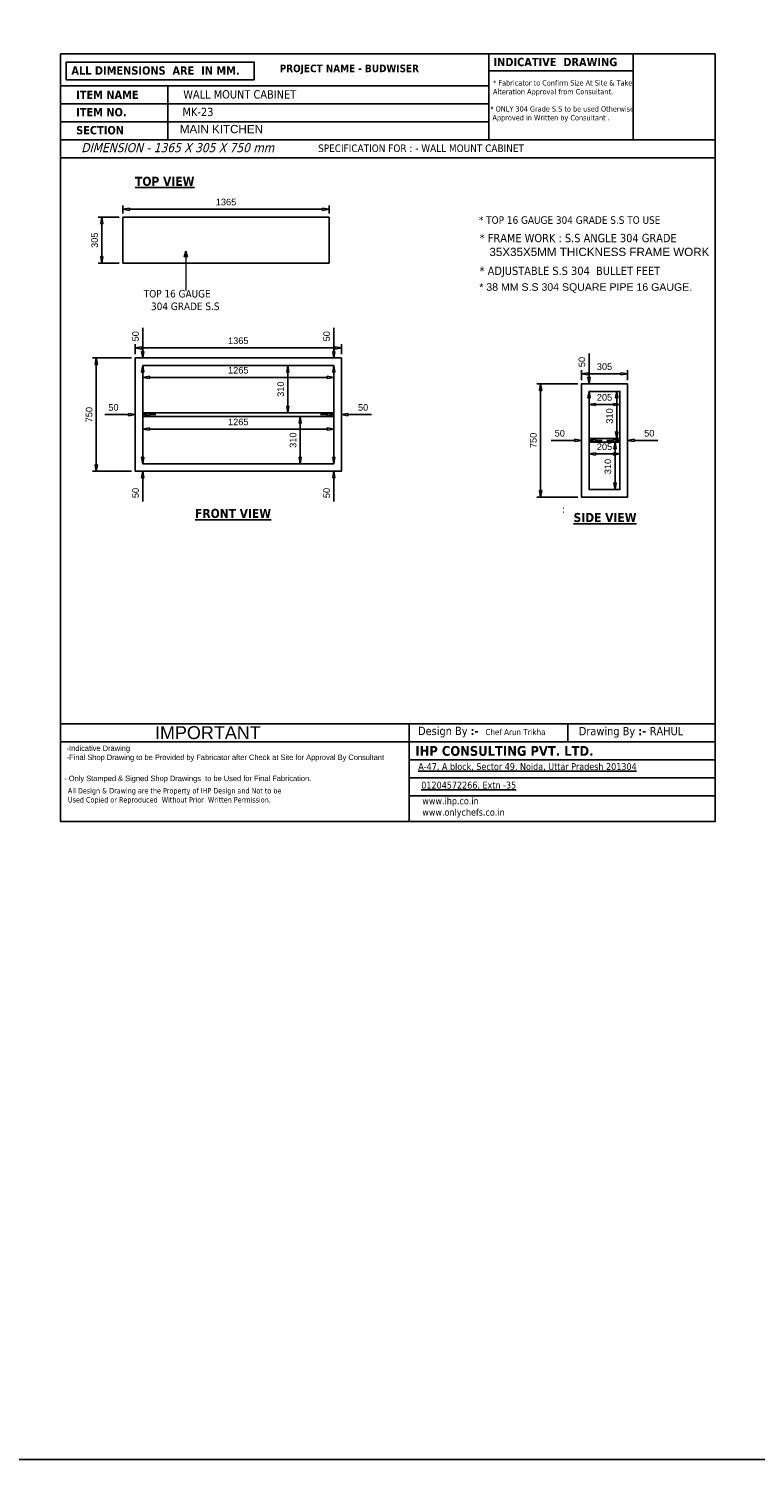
# Model space of a CAD drawing. Header units: millimetres. Extents: x 19005 to 129500, y -3989 to 12792.
# Tile 3 of 20: x 31269 to 36080, y -3989 to 5483. Entities that reach past the tile are written whole.
import ezdxf

# ---------------------------------------------------------------- set-up
doc = ezdxf.new("R2010")
doc.units = ezdxf.units.MM
doc.styles.add('ro', font='romans.shx')
doc.styles.get("Standard").update_dxf_attribs({"font": 'arial.ttf'})
doc.styles.add('style1', font='txt.shx')
doc.dimstyles.new('DMI (AB)', dxfattribs={"dimtxt": 60, "dimasz": 40, "dimexe": 12, "dimexo": 25, "dimgap": 1, "dimtad": 0, "dimdec": 0, "dimtxsty": 'ro', "dimblk": 'OPEN30', "dimcen": 1, "dimadec": 0, "dimazin": 0, "dimtfac": 1, "dimtdec": 0, "dimtmove": 0, "dimatfit": 3, "dimldrblk": 'OPEN30', "dimfxl": 1, "dimlwd": 15, "dimlwe": 15, "dimarcsym": 0})
doc.dimstyles.new('LBF 50', dxfattribs={"dimscale": 25, "dimtxt": 1.75, "dimasz": 1.75, "dimexe": 1, "dimexo": 1, "dimgap": 1, "dimtad": 1, "dimdec": 0, "dimrnd": 5, "dimzin": 12, "dimdsep": 46, "dimtxsty": 'Standard', "dimblk": 'CLOSEDBLANK', "dimcen": 0, "dimclrd": 256, "dimclre": 256, "dimclrt": 256, "dimadec": 0, "dimazin": 3, "dimtfac": 1, "dimtdec": 0, "dimtofl": 0, "dimtmove": 0, "dimatfit": 3, "dimldrblk": 'CLOSEDBLANK', "dimfxl": 0.18, "dimtolj": 1, "dimtzin": 0, "dimlwd": -1, "dimlwe": -1, "dimarcsym": 0})

# ---------------------------------------------------------------- blocks, each defined once
blk = doc.blocks.new('_ClosedBlank')
at = {"color": 0, "linetype": 'ByBlock', "lineweight": -2}
for p, q in [((-1, 0.17), (0, 0)), ((-1, 0.17), (-1, -0.17)), ((0, 0), (-1, -0.17))]:
    blk.add_line(p, q, dxfattribs=at)
blk = doc.blocks.new('*D420')
at = {"transparency": 16777216}
for p, q in [((31868.4, 4234.4), (31728.9, 4234.4)), ((31753.9, 3973.1), (31753.9, 4190.7)), ((31868.4, 3929.3), (31728.9, 3929.3))]:
    blk.add_line(p, q, dxfattribs=at)
at = {"layer": 'Defpoints', "color": 0, "transparency": 16777216}
for p in [(31753.9, 4234.4), (31893.4, 4234.4), (31893.4, 3929.3)]:
    blk.add_point(p, dxfattribs=at)
at = {"transparency": 16777216, "xscale": 43.75, "yscale": 43.75, "zscale": 43.75}
for p, rotation in [((31753.9, 4234.4), 90), ((31753.9, 3929.3), 270)]:
    blk.add_blockref('_ClosedBlank', p, dxfattribs=dict(at, rotation=rotation))
at = {"transparency": 16777216, "insert": (31706.5, 4081.9), "char_height": 43.75, "attachment_point": 5, "rotation": 90}
blk.add_mtext('\\A1;305', dxfattribs=at)
blk = doc.blocks.new('*D462')
at = {"transparency": 16777216}
for p, q in [((35106.4, 3081.4), (35187.3, 3081.4)), ((35162.3, 2812.7), (35162.3, 3037.7)), ((35105.7, 2768.9), (35187.3, 2768.9))]:
    blk.add_line(p, q, dxfattribs=at)
at = {"layer": 'Defpoints', "color": 0, "transparency": 16777216}
for p in [(35081.4, 3081.4), (35162.3, 3081.4), (35080.7, 2768.9)]:
    blk.add_point(p, dxfattribs=at)
at = {"transparency": 16777216, "xscale": 43.75, "yscale": 43.75, "zscale": 43.75}
for p, rotation in [((35162.3, 3081.4), 90), ((35162.3, 2768.9), 270)]:
    blk.add_blockref('_ClosedBlank', p, dxfattribs=dict(at, rotation=rotation))
at = {"transparency": 16777216, "insert": (35114.9, 2918.2), "char_height": 43.75, "attachment_point": 5, "rotation": 90}
blk.add_mtext('\\A1;310', dxfattribs=at)
blk = doc.blocks.new('*D463')
at = {"transparency": 16777216}
for p, q in [((35106.4, 2743.9), (35176.2, 2743.9)), ((35151.2, 2700.2), (35151.2, 2475.2)), ((35106.4, 2431.4), (35176.2, 2431.4))]:
    blk.add_line(p, q, dxfattribs=at)
at = {"layer": 'Defpoints', "color": 0, "transparency": 16777216}
for p in [(35081.4, 2743.9), (35081.4, 2431.4), (35151.2, 2431.4)]:
    blk.add_point(p, dxfattribs=at)
at = {"transparency": 16777216, "xscale": 43.75, "yscale": 43.75, "zscale": 43.75}
for p, rotation in [((35151.2, 2743.9), 90), ((35151.2, 2431.4), 270)]:
    blk.add_blockref('_ClosedBlank', p, dxfattribs=dict(at, rotation=rotation))
at = {"transparency": 16777216, "insert": (35103.9, 2583.7), "char_height": 43.75, "attachment_point": 5, "rotation": 90}
blk.add_mtext('\\A1;310', dxfattribs=at)
blk = doc.blocks.new('*D464')
at = {"transparency": 16777216}
for p, q in [((34978.9, 2718.9), (34978.9, 2642)), ((35022.7, 2667), (35140.2, 2667)), ((35183.9, 2718.9), (35183.9, 2642))]:
    blk.add_line(p, q, dxfattribs=at)
at = {"layer": 'Defpoints', "color": 0, "transparency": 16777216}
for p in [(34978.9, 2743.9), (35183.9, 2743.9), (35183.9, 2667)]:
    blk.add_point(p, dxfattribs=at)
at = {"transparency": 16777216, "xscale": 43.75, "yscale": 43.75, "zscale": 43.75, "rotation": 180}
blk.add_blockref('_ClosedBlank', (34978.9, 2667), dxfattribs=at)
at = {"transparency": 16777216, "xscale": 43.75, "yscale": 43.75, "zscale": 43.75}
blk.add_blockref('_ClosedBlank', (35183.9, 2667), dxfattribs=at)
at = {"transparency": 16777216, "insert": (35081.4, 2714.3), "char_height": 43.75, "attachment_point": 5}
blk.add_mtext('\\A1;205', dxfattribs=at)
blk = doc.blocks.new('*D465')
at = {"transparency": 16777216}
for p, q in [((34978.9, 3056.4), (34978.9, 2969)), ((35183.9, 3056.4), (35183.9, 2969)), ((35022.7, 2994), (35140.2, 2994))]:
    blk.add_line(p, q, dxfattribs=at)
at = {"layer": 'Defpoints', "color": 0, "transparency": 16777216}
for p in [(34978.9, 3081.4), (35183.9, 3081.4), (35183.9, 2994)]:
    blk.add_point(p, dxfattribs=at)
at = {"transparency": 16777216, "xscale": 43.75, "yscale": 43.75, "zscale": 43.75, "rotation": 180}
blk.add_blockref('_ClosedBlank', (34978.9, 2994), dxfattribs=at)
at = {"transparency": 16777216, "xscale": 43.75, "yscale": 43.75, "zscale": 43.75}
blk.add_blockref('_ClosedBlank', (35183.9, 2994), dxfattribs=at)
at = {"transparency": 16777216, "insert": (35081.4, 3041.3), "char_height": 43.75, "attachment_point": 5}
blk.add_mtext('\\A1;205', dxfattribs=at)
blk = doc.blocks.new('*D466')
at = {"transparency": 16777216}
for p, q in [((32024.7, 3227.1), (32024.7, 3148.6)), ((33289.7, 3227.1), (33289.7, 3148.6)), ((32068.4, 3173.6), (33245.9, 3173.6))]:
    blk.add_line(p, q, dxfattribs=at)
at = {"layer": 'Defpoints', "color": 0, "transparency": 16777216}
for p in [(32024.7, 3252.1), (33289.7, 3252.1), (33289.7, 3173.6)]:
    blk.add_point(p, dxfattribs=at)
at = {"transparency": 16777216, "xscale": 43.75, "yscale": 43.75, "zscale": 43.75, "rotation": 180}
blk.add_blockref('_ClosedBlank', (32024.7, 3173.6), dxfattribs=at)
at = {"transparency": 16777216, "xscale": 43.75, "yscale": 43.75, "zscale": 43.75}
blk.add_blockref('_ClosedBlank', (33289.7, 3173.6), dxfattribs=at)
at = {"transparency": 16777216, "insert": (32657.2, 3220.9), "char_height": 43.75, "attachment_point": 5}
blk.add_mtext('\\A1;1265', dxfattribs=at)
blk = doc.blocks.new('*D467')
at = {"transparency": 16777216}
blk.add_line((32985.2, 3208.3), (32985.2, 2983.3), dxfattribs=at)
at = {"layer": 'Defpoints', "color": 0, "transparency": 16777216}
for p in [(32985.2, 3252.1), (32985.2, 2939.6), (32985.2, 2939.6)]:
    blk.add_point(p, dxfattribs=at)
at = {"transparency": 16777216, "xscale": 43.75, "yscale": 43.75, "zscale": 43.75}
for p, rotation in [((32985.2, 3252.1), 90), ((32985.2, 2939.6), 270)]:
    blk.add_blockref('_ClosedBlank', p, dxfattribs=dict(at, rotation=rotation))
at = {"transparency": 16777216, "insert": (32937.8, 3095.8), "char_height": 43.75, "attachment_point": 5, "rotation": 90}
blk.add_mtext('\\A1;310', dxfattribs=at)
blk = doc.blocks.new('*D468')
at = {"transparency": 16777216}
for p, q in [((32024.7, 2889.6), (32024.7, 2806.4)), ((33289.7, 2889.6), (33289.7, 2806.4)), ((32068.4, 2831.4), (33245.9, 2831.4))]:
    blk.add_line(p, q, dxfattribs=at)
at = {"layer": 'Defpoints', "color": 0, "transparency": 16777216}
for p in [(32024.7, 2914.6), (33289.7, 2914.6), (33289.7, 2831.4)]:
    blk.add_point(p, dxfattribs=at)
at = {"transparency": 16777216, "xscale": 43.75, "yscale": 43.75, "zscale": 43.75, "rotation": 180}
blk.add_blockref('_ClosedBlank', (32024.7, 2831.4), dxfattribs=at)
at = {"transparency": 16777216, "xscale": 43.75, "yscale": 43.75, "zscale": 43.75}
blk.add_blockref('_ClosedBlank', (33289.7, 2831.4), dxfattribs=at)
at = {"transparency": 16777216, "insert": (32657.2, 2878.8), "char_height": 43.75, "attachment_point": 5}
blk.add_mtext('\\A1;1265', dxfattribs=at)
blk = doc.blocks.new('*D469')
at = {"transparency": 16777216}
blk.add_line((33067.1, 2870.8), (33067.1, 2645.8), dxfattribs=at)
at = {"layer": 'Defpoints', "color": 0, "transparency": 16777216}
for p in [(33067.1, 2914.6), (33067.1, 2602.1), (33067.1, 2602.1)]:
    blk.add_point(p, dxfattribs=at)
at = {"transparency": 16777216, "xscale": 43.75, "yscale": 43.75, "zscale": 43.75}
for p, rotation in [((33067.1, 2914.6), 90), ((33067.1, 2602.1), 270)]:
    blk.add_blockref('_ClosedBlank', p, dxfattribs=dict(at, rotation=rotation))
at = {"transparency": 16777216, "insert": (33019.7, 2758.3), "char_height": 43.75, "attachment_point": 5, "rotation": 90}
blk.add_mtext('\\A1;310', dxfattribs=at)
blk = doc.blocks.new('*D470')
at = {"transparency": 16777216}
for p, q in [((33245.9, 2927.1), (33202.2, 2927.1)), ((33383.4, 2927.1), (33539.7, 2927.1))]:
    blk.add_line(p, q, dxfattribs=at)
at = {"layer": 'Defpoints', "color": 0, "transparency": 16777216}
for p in [(33289.7, 2927.1), (33339.7, 2927.1), (33339.7, 2927.1)]:
    blk.add_point(p, dxfattribs=at)
at = {"transparency": 16777216, "xscale": 43.75, "yscale": 43.75, "zscale": 43.75}
blk.add_blockref('_ClosedBlank', (33289.7, 2927.1), dxfattribs=at)
at = {"transparency": 16777216, "xscale": 43.75, "yscale": 43.75, "zscale": 43.75, "rotation": 180}
blk.add_blockref('_ClosedBlank', (33339.7, 2927.1), dxfattribs=at)
at = {"transparency": 16777216, "insert": (33483.4, 2974.4), "char_height": 43.75, "attachment_point": 5}
blk.add_mtext('\\A1;50', dxfattribs=at)
blk = doc.blocks.new('*D471')
at = {"transparency": 16777216}
for p, q in [((33289.7, 2645.8), (33289.7, 2689.6)), ((33289.7, 2508.3), (33289.7, 2352))]:
    blk.add_line(p, q, dxfattribs=at)
at = {"layer": 'Defpoints', "color": 0, "transparency": 16777216}
for p in [(33289.7, 2602.1), (33289.7, 2552.1), (33289.7, 2552.1)]:
    blk.add_point(p, dxfattribs=at)
at = {"transparency": 16777216, "xscale": 43.75, "yscale": 43.75, "zscale": 43.75}
for p, rotation in [((33289.7, 2602.1), 270), ((33289.7, 2552.1), 90)]:
    blk.add_blockref('_ClosedBlank', p, dxfattribs=dict(at, rotation=rotation))
at = {"transparency": 16777216, "insert": (33242.3, 2408.3), "char_height": 43.75, "attachment_point": 5, "rotation": 90}
blk.add_mtext('\\A1;50', dxfattribs=at)
blk = doc.blocks.new('*D472')
at = {"transparency": 16777216}
for p, q in [((32024.7, 2645.8), (32024.7, 2689.6)), ((32024.7, 2508.3), (32024.7, 2352))]:
    blk.add_line(p, q, dxfattribs=at)
at = {"layer": 'Defpoints', "color": 0, "transparency": 16777216}
for p in [(32024.7, 2602.1), (32024.7, 2552.1), (32024.7, 2552.1)]:
    blk.add_point(p, dxfattribs=at)
at = {"transparency": 16777216, "xscale": 43.75, "yscale": 43.75, "zscale": 43.75}
for p, rotation in [((32024.7, 2602.1), 270), ((32024.7, 2552.1), 90)]:
    blk.add_blockref('_ClosedBlank', p, dxfattribs=dict(at, rotation=rotation))
at = {"transparency": 16777216, "insert": (31977.3, 2408.3), "char_height": 43.75, "attachment_point": 5, "rotation": 90}
blk.add_mtext('\\A1;50', dxfattribs=at)
blk = doc.blocks.new('*D473')
at = {"transparency": 16777216}
for p, q in [((31930.9, 2927.1), (31774.6, 2927.1)), ((32068.4, 2927.1), (32112.2, 2927.1))]:
    blk.add_line(p, q, dxfattribs=at)
at = {"layer": 'Defpoints', "color": 0, "transparency": 16777216}
for p in [(31974.7, 2927.1), (31974.7, 2927.1), (32024.7, 2927.1)]:
    blk.add_point(p, dxfattribs=at)
at = {"transparency": 16777216, "xscale": 43.75, "yscale": 43.75, "zscale": 43.75}
blk.add_blockref('_ClosedBlank', (31974.7, 2927.1), dxfattribs=at)
at = {"transparency": 16777216, "xscale": 43.75, "yscale": 43.75, "zscale": 43.75, "rotation": 180}
blk.add_blockref('_ClosedBlank', (32024.7, 2927.1), dxfattribs=at)
at = {"transparency": 16777216, "insert": (31830.9, 2974.4), "char_height": 43.75, "attachment_point": 5}
blk.add_mtext('\\A1;50', dxfattribs=at)
blk = doc.blocks.new('*D474')
at = {"transparency": 16777216}
for p, q in [((32024.7, 3345.8), (32024.7, 3502.1)), ((32024.7, 3208.3), (32024.7, 3164.6))]:
    blk.add_line(p, q, dxfattribs=at)
at = {"layer": 'Defpoints', "color": 0, "transparency": 16777216}
for p in [(32024.7, 3302.1), (32024.7, 3302.1), (32024.7, 3252.1)]:
    blk.add_point(p, dxfattribs=at)
at = {"transparency": 16777216, "xscale": 43.75, "yscale": 43.75, "zscale": 43.75}
for p, rotation in [((32024.7, 3302.1), 270), ((32024.7, 3252.1), 90)]:
    blk.add_blockref('_ClosedBlank', p, dxfattribs=dict(at, rotation=rotation))
at = {"transparency": 16777216, "insert": (31977.3, 3445.8), "char_height": 43.75, "attachment_point": 5, "rotation": 90}
blk.add_mtext('\\A1;50', dxfattribs=at)
blk = doc.blocks.new('*D475')
at = {"transparency": 16777216}
for p, q in [((33289.7, 3345.8), (33289.7, 3502.1)), ((33289.7, 3208.3), (33289.7, 3164.6))]:
    blk.add_line(p, q, dxfattribs=at)
at = {"layer": 'Defpoints', "color": 0, "transparency": 16777216}
for p in [(33289.7, 3302.1), (33289.7, 3302.1), (33289.7, 3252.1)]:
    blk.add_point(p, dxfattribs=at)
at = {"transparency": 16777216, "xscale": 43.75, "yscale": 43.75, "zscale": 43.75}
for p, rotation in [((33289.7, 3302.1), 270), ((33289.7, 3252.1), 90)]:
    blk.add_blockref('_ClosedBlank', p, dxfattribs=dict(at, rotation=rotation))
at = {"transparency": 16777216, "insert": (33242.3, 3445.8), "char_height": 43.75, "attachment_point": 5, "rotation": 90}
blk.add_mtext('\\A1;50', dxfattribs=at)
blk = doc.blocks.new('*D476')
at = {"transparency": 16777216}
for p, q in [((34978.9, 3175.2), (34978.9, 3331.5)), ((34978.9, 3037.7), (34978.9, 2993.9))]:
    blk.add_line(p, q, dxfattribs=at)
at = {"layer": 'Defpoints', "color": 0, "transparency": 16777216}
for p in [(34978.9, 3131.4), (34978.9, 3131.4), (34978.9, 3081.4)]:
    blk.add_point(p, dxfattribs=at)
at = {"transparency": 16777216, "xscale": 43.75, "yscale": 43.75, "zscale": 43.75}
for p, rotation in [((34978.9, 3131.4), 270), ((34978.9, 3081.4), 90)]:
    blk.add_blockref('_ClosedBlank', p, dxfattribs=dict(at, rotation=rotation))
at = {"transparency": 16777216, "insert": (34931.6, 3275.2), "char_height": 43.75, "attachment_point": 5, "rotation": 90}
blk.add_mtext('\\A1;50', dxfattribs=at)
blk = doc.blocks.new('*D478')
at = {"transparency": 16777216}
for p, q in [((35140.2, 2756.4), (35096.4, 2756.4)), ((35277.7, 2756.4), (35434, 2756.4))]:
    blk.add_line(p, q, dxfattribs=at)
at = {"layer": 'Defpoints', "color": 0, "transparency": 16777216}
for p in [(35183.9, 2756.4), (35233.9, 2756.4), (35233.9, 2756.4)]:
    blk.add_point(p, dxfattribs=at)
at = {"transparency": 16777216, "xscale": 43.75, "yscale": 43.75, "zscale": 43.75}
blk.add_blockref('_ClosedBlank', (35183.9, 2756.4), dxfattribs=at)
at = {"transparency": 16777216, "xscale": 43.75, "yscale": 43.75, "zscale": 43.75, "rotation": 180}
blk.add_blockref('_ClosedBlank', (35233.9, 2756.4), dxfattribs=at)
at = {"transparency": 16777216, "insert": (35377.7, 2803.8), "char_height": 43.75, "attachment_point": 5}
blk.add_mtext('\\A1;50', dxfattribs=at)
blk = doc.blocks.new('*D479')
at = {"transparency": 16777216}
for p, q in [((34885.2, 2756.4), (34728.9, 2756.4)), ((35022.7, 2756.4), (35066.4, 2756.4))]:
    blk.add_line(p, q, dxfattribs=at)
at = {"layer": 'Defpoints', "color": 0, "transparency": 16777216}
for p in [(34928.9, 2756.4), (34928.9, 2756.4), (34978.9, 2756.4)]:
    blk.add_point(p, dxfattribs=at)
at = {"transparency": 16777216, "xscale": 43.75, "yscale": 43.75, "zscale": 43.75}
blk.add_blockref('_ClosedBlank', (34928.9, 2756.4), dxfattribs=at)
at = {"transparency": 16777216, "xscale": 43.75, "yscale": 43.75, "zscale": 43.75, "rotation": 180}
blk.add_blockref('_ClosedBlank', (34978.9, 2756.4), dxfattribs=at)
at = {"transparency": 16777216, "insert": (34785.2, 2803.8), "char_height": 43.75, "attachment_point": 5}
blk.add_mtext('\\A1;50', dxfattribs=at)
blk = doc.blocks.new('_Open30')
at = {"color": 0, "linetype": 'ByBlock', "lineweight": -2}
for p, q in [((-1, 0.27), (0, 0)), ((0, 0), (-1, -0.27)), ((0, 0), (-1, 0))]:
    blk.add_line(p, q, dxfattribs=at)
blk = doc.blocks.new('*D480')
at = {"transparency": 16777216}
for p, q in [((31893.4, 4259.4), (31893.4, 4311.8)), ((31937.2, 4286.8), (33214.7, 4286.8)), ((33258.4, 4259.3), (33258.4, 4311.8))]:
    blk.add_line(p, q, dxfattribs=at)
at = {"layer": 'Defpoints', "color": 0, "transparency": 16777216}
for p in [(33258.4, 4286.8), (31893.4, 4234.4), (33258.4, 4234.3)]:
    blk.add_point(p, dxfattribs=at)
at = {"transparency": 16777216, "xscale": 43.75, "yscale": 43.75, "zscale": 43.75, "rotation": 180}
blk.add_blockref('_ClosedBlank', (31893.4, 4286.8), dxfattribs=at)
at = {"transparency": 16777216, "xscale": 43.75, "yscale": 43.75, "zscale": 43.75}
blk.add_blockref('_ClosedBlank', (33258.4, 4286.8), dxfattribs=at)
at = {"transparency": 16777216, "insert": (32575.9, 4334.1), "char_height": 43.75, "attachment_point": 5}
blk.add_mtext('\\A1;1365', dxfattribs=at)
blk = doc.blocks.new('*D481')
at = {"transparency": 16777216}
for p, q in [((31949.7, 3302.1), (31691.9, 3302.1)), ((31716.9, 2595.8), (31716.9, 3258.3)), ((31949.7, 2552.1), (31691.9, 2552.1))]:
    blk.add_line(p, q, dxfattribs=at)
at = {"layer": 'Defpoints', "color": 0, "transparency": 16777216}
for p in [(31716.9, 3302.1), (31974.7, 3302.1), (31974.7, 2552.1)]:
    blk.add_point(p, dxfattribs=at)
at = {"transparency": 16777216, "xscale": 43.75, "yscale": 43.75, "zscale": 43.75}
for p, rotation in [((31716.9, 3302.1), 90), ((31716.9, 2552.1), 270)]:
    blk.add_blockref('_ClosedBlank', p, dxfattribs=dict(at, rotation=rotation))
at = {"transparency": 16777216, "insert": (31669.6, 2927.1), "char_height": 43.75, "attachment_point": 5, "rotation": 90}
blk.add_mtext('\\A1;750', dxfattribs=at)
blk = doc.blocks.new('*D482')
at = {"transparency": 16777216}
for p, q in [((34903.9, 3131.4), (34633, 3131.4)), ((34658, 3087.7), (34658, 2425.2)), ((34903.9, 2381.4), (34633, 2381.4))]:
    blk.add_line(p, q, dxfattribs=at)
at = {"layer": 'Defpoints', "color": 0, "transparency": 16777216}
for p in [(34928.9, 3131.4), (34658, 2381.4), (34928.9, 2381.4)]:
    blk.add_point(p, dxfattribs=at)
at = {"transparency": 16777216, "xscale": 43.75, "yscale": 43.75, "zscale": 43.75}
for p, rotation in [((34658, 3131.4), 90), ((34658, 2381.4), 270)]:
    blk.add_blockref('_ClosedBlank', p, dxfattribs=dict(at, rotation=rotation))
at = {"transparency": 16777216, "insert": (34610.6, 2756.4), "char_height": 43.75, "attachment_point": 5, "rotation": 90}
blk.add_mtext('\\A1;750', dxfattribs=at)
blk = doc.blocks.new('*D531')
at = {"transparency": 16777216}
for p, q in [((31974.7, 3327.1), (31974.7, 3393.6)), ((33295.9, 3368.6), (32018.4, 3368.6)), ((33339.7, 3327.1), (33339.7, 3393.6))]:
    blk.add_line(p, q, dxfattribs=at)
at = {"layer": 'Defpoints', "color": 0, "transparency": 16777216}
for p in [(31974.7, 3368.6), (31974.7, 3302.1), (33339.7, 3302.1)]:
    blk.add_point(p, dxfattribs=at)
at = {"transparency": 16777216, "xscale": 43.75, "yscale": 43.75, "zscale": 43.75, "rotation": 180}
blk.add_blockref('_ClosedBlank', (31974.7, 3368.6), dxfattribs=at)
at = {"transparency": 16777216, "xscale": 43.75, "yscale": 43.75, "zscale": 43.75}
blk.add_blockref('_ClosedBlank', (33339.7, 3368.6), dxfattribs=at)
at = {"transparency": 16777216, "insert": (32657.2, 3416), "char_height": 43.75, "attachment_point": 5}
blk.add_mtext('\\A1;1365', dxfattribs=at)
blk = doc.blocks.new('*D532')
at = {"transparency": 16777216}
for p, q in [((34928.9, 3156.4), (34928.9, 3222)), ((35233.9, 3156.4), (35233.9, 3222)), ((35190.2, 3197), (34972.7, 3197))]:
    blk.add_line(p, q, dxfattribs=at)
at = {"layer": 'Defpoints', "color": 0, "transparency": 16777216}
for p in [(34928.9, 3197), (34928.9, 3131.4), (35233.9, 3131.4)]:
    blk.add_point(p, dxfattribs=at)
at = {"transparency": 16777216, "xscale": 43.75, "yscale": 43.75, "zscale": 43.75, "rotation": 180}
blk.add_blockref('_ClosedBlank', (34928.9, 3197), dxfattribs=at)
at = {"transparency": 16777216, "xscale": 43.75, "yscale": 43.75, "zscale": 43.75}
blk.add_blockref('_ClosedBlank', (35233.9, 3197), dxfattribs=at)
at = {"transparency": 16777216, "insert": (35081.4, 3244.4), "char_height": 43.75, "attachment_point": 5}
blk.add_mtext('\\A1;305', dxfattribs=at)

msp = doc.modelspace()

# ---------------------------------------------------------------- linework, layer by layer
at = {"linetype": 'ByBlock'}
for p, q in [((32191.8, 5104.6), (32191.8, 4746.7)), ((31893.4, 3929.3), (31893.4, 4234.3)), ((33258.4, 4234.4), (33258.4, 3929.4)), ((33258.4, 3929.4), (31893.4, 3929.3)), ((35813.5, 879.9), (31480.5, 879.9)), ((33788.5, 879.9), (33788.5, 233)), ((33864.9, 879.9), (35813.5, 879.9)), ((32791.1, 760.6), (31480.5, 760.6))]:
    msp.add_line(p, q, dxfattribs=at)
for p, q in [((31893.4, 4234.4), (33258.4, 4234.4)), ((34978.9, 2431.4), (34978.9, 3081.4)), ((32024.7, 2939.6), (33289.7, 2939.6)), ((32024.7, 2914.6), (33289.7, 2914.6)), ((34978.9, 2768.9), (35183.9, 2768.9)), ((34978.9, 2743.9), (35183.9, 2743.9)), ((34809.2, 2307.2), (34808.4, 2307.2)), ((34809.2, 2282.2), (34808.4, 2282.2))]:
    msp.add_line(p, q)
for points in [[(19005.1, 12791.7), (123982.6, 12791.7), (123982.6, -3988.8), (19005.1, -3988.8)], [(33339.7, 3302.1), (33339.7, 2552.1), (31974.7, 2552.1), (31974.7, 3302.1)], [(33289.7, 3252.1), (33289.7, 2602.1), (32024.7, 2602.1), (32024.7, 3252.1)], [(35233.9, 3131.4), (35233.9, 2381.4), (34928.9, 2381.4), (34928.9, 3131.4)], [(35183.9, 3081.4), (35183.9, 2431.4), (34978.9, 2431.4), (34978.9, 3081.4)]]:
    msp.add_lwpolyline(points, close=True)
for points in [[(31480.5, 5314.7), (35813.5, 5314.7), (35813.5, 233), (31480.5, 233)], [(31480.5, 5314.7), (35813.5, 5314.7), (35813.5, 233), (31480.5, 233)], [(31480.5, 5314.7), (35813.5, 5314.7), (35813.5, 233), (31480.5, 233)], [(31480.5, 5314.7), (35813.5, 5314.7), (35813.5, 233), (31480.5, 233)], [(31480.5, 5314.7), (35813.5, 5314.7), (35813.5, 233), (31480.5, 233)], [(34315.3, 5314.7), (35270.8, 5314.7), (35270.8, 5203.5), (34315.3, 5203.5)], [(35270.8, 5314.7), (34315.3, 5314.7), (34315.3, 4746.7), (35270.8, 4746.7)], [(32762.2, 5144.4), (31519, 5144.4), (31519, 5260.5), (32762.2, 5260.5)], [(31480.5, 5104.6), (34315.3, 5104.6), (34315.3, 4985.3), (31480.5, 4985.3)], [(31480.5, 4985.3), (34315.3, 4985.3), (34315.3, 4866), (31480.5, 4866)], [(31480.5, 4746.7), (35813.6, 4746.7), (35813.6, 4627.4), (31480.5, 4627.4)], [(31480.5, 879.9), (35813.5, 879.9), (35813.5, 760.6), (31480.5, 760.6)], [(33788.5, 879.9), (34839.2, 879.9), (34839.2, 760.6), (33788.5, 760.6)], [(33788.5, 879.9), (35813.5, 879.9), (35813.5, 760.6), (33788.5, 760.6)], [(34839.2, 879.9), (35813.5, 879.9), (35813.5, 760.6), (34839.2, 760.6)], [(33788.5, 760.6), (35813.5, 760.6), (35813.5, 641.3), (33788.5, 641.3)], [(33788.5, 641.3), (35813.5, 641.3), (35813.5, 522), (33788.5, 522)], [(33788.5, 522), (35813.5, 522), (35813.5, 402.7), (33788.5, 402.7)], [(33788.5, 402.7), (35813.5, 402.7), (35813.5, 233), (33788.5, 233)]]:
    msp.add_lwpolyline(points, close=True, dxfattribs=at)

# ---------------------------------------------------------------- texts
at = {"linetype": 'ByBlock', "attachment_point": 1, "style": 'style1'}
for s, insert, char_height, width in [('{\\fTahoma|b1|i0|c0|p34;ALL DIMENSIONS  ARE  IN MM.}', (31552.5, 5232.7), 55, 1687.991), ('{\\fTahoma|b1|i0|c0|p34;PROJECT NAME - BUDWISER}', (32931.4, 5244.2), 50, 1687.991), ('{\\fTahoma|b1|i0|c0|p34;INDICATIVE  DRAWING}', (34346.4, 5289), 55, 1687.991), ('{\\fTahoma|b0|i0|c0|p34;* Fabricator to Confirm Size At Site & Take\\PAlteration Approval from Consultant.}', (34343.3, 5140.8), 35, 1425.088), ('{\\fTahoma|b1|i0|c0|p34;ITEM NAME}', (31584, 5072.5), 55, 1687.991), ('{\\fTahoma|b0|i0|c0|p34;WALL MOUNT CABINET}', (32293, 5074.8), 55, 2351.703), ('{\\fTahoma|b1|i0|c0|p34;ITEM NO. }', (31584, 4957), 55, 1687.991), ('{\\fTahoma|b0|i0|c0|p34;* ONLY 304 Grade S.S to be used Otherwise\\P Approved in Written by Consultant .}', (34325.9, 4968.4), 35, 3236.286), ('{\\fTahoma|b1|i0|c0|p34;SECTION }', (31584, 4837.5), 55, 1687.991), ('{\\fTahoma|b0|i1|c0|p34;DIMENSION - 1365 X 305 X 750 mm}', (31617.8, 4724.6), 60, 1425.938), ('{\\fTahoma|b0|i0|c0|p34;SPECIFICATION FOR : - WALL MOUNT CABINET}', (33185.5, 4715.6), 50, 3378.655), ('{\\fTahoma|b0|i0|c0|p34;* TOP 16 GAUGE 304 GRADE S.S TO USE}', (34249.9, 4240.2), 50, 1528.985), ('{\\fTahoma|b0|i0|c0|p34;* FRAME WORK : S.S ANGLE 304 GRADE\\P\\fArial|b0|i0|c0|p34;   35X35X5MM THICKNESS FRAME WORK}', (34255.7, 4123.6), 55, 1687.991), ('{\\fTahoma|b0|i0|c0|p34;* ADJUSTABLE S.S 304  BULLET FEET }', (34254.9, 3906.8), 55, 1687.991), ('{\\fTahoma|b0|i0|c0|p34;\\H1.25x;                   TOP 16 GAUGE \\P\\pi404.26;304 GRADE S.S \\H0.8x;^I}', (22044.9, 3752.6), 40, 1448.518), ('{\\fTahoma|b0|i0|c0|p34;\\H1.25x;                   TOP 16 GAUGE \\P\\pi404.26;304 GRADE S.S \\H0.8x;^I}', (26920.1, 3752.6), 40, 1448.518), ('{\\fTahoma|b0|i0|c0|p34;\\H1.25x;                   TOP 16 GAUGE \\P\\pi404.26;304 GRADE S.S \\H0.8x;^I}', (31675.4, 3752.6), 40, 1448.518), ('{\\fTahoma|b0|i0|c0|p34;Design By \\fTahoma|b1|i0|c0|p34;:-  \\fTahoma|b0|i0|c0|p34;\\H0.72727x;Chef Arun Trikha\\fTahoma|b1|i0|c0|p34;\\H1.375x; }', (33847.2, 861), 55, 1687.991), ('{\\fTahoma|b0|i0|c0|p34;Drawing By \\fTahoma|b1|i0|c0|p34;:- \\fTahoma|b0|i0|c0|p34;\\C7;RAHUL}', (34911, 859.8), 55, 1687.991), ('{\\fTechnic|b0|i0|c2|p2;-Indicative Drawing\\P-Final Shop Drawing to be Provided by Fabricator after Check at Site for Approval By Consultant}', (31521, 736.8), 36, 1767.083), ('{\\fTahoma|b1|i0|c0|p34;\\C256;IHP CONSULTING PVT. LTD.}', (33828.9, 733.6), 65, 2814.621), ('{\\fTahoma|b0|i0|c0|p34;\\L\\C256;A-47, A block, Sector 49, Noida, Uttar Pradesh 201304}', (33848.6, 620.2), 45, 1687.991), ('{\\fTahoma|b0|i0|c0|p34;\\L\\C256;01204572266, Extn -35}', (33868.6, 497.2), 45, 1687.991), ('{\\fTahoma|b0|i0|c0|p34;\\H1.44x;All Design & Drawing are the Property of IHP Design and Not to be Used Copied or Reproduced  Without Prior  Written Permission\\fTahoma|b1|i0|c0|p34;\\H0.69444x;. }', (31529.5, 455.6), 25, 1481.326), ('{\\fTahoma|b0|i0|c0|p34;\\C256;www.ihp.co.in \\L\\P\\lwww.onlychefs.co.in}', (33875.4, 392.9), 45, 1687.991)]:
    msp.add_mtext(s, dxfattribs=dict(at, insert=insert, char_height=char_height, width=width))
at = {"linetype": 'ByBlock', "attachment_point": 1}
for s, insert, char_height, width in [('{\\fTahoma|b0|i0|c0|p34;MK-23}', (32288.2, 4958.8), 55, 1157.977), ('MAIN KITCHEN', (32270, 4845), 55, 2151.86), ('{\\fTahoma|b1|i0|c0|p34;\\LTOP VIEW}', (31974.3, 4501.7), 60, 1232.478), ('* 38 MM S.S 304 SQUARE PIPE 16 GAUGE.', (34252.6, 3797), 50, 3529.694), ('{\\fTahoma|b1|i0|c0|p34;\\LFRONT VIEW}', (32371.3, 2303.5), 60, 1232.478), ('{\\fTahoma|b1|i0|c0|p34;\\LSIDE VIEW}', (34876.7, 2276.2), 60, 1232.478), ('IMPORTANT', (32105.6, 864.7), 85.17, 1210.305), ('{\\fTechnic|b0|i0|c2|p2;- Only Stamped & Signed Shop Drawings  to be Used for Final Fabrication.}', (31505.1, 537.2), 36, 1988.238)]:
    msp.add_mtext(s, dxfattribs=dict(at, insert=insert, char_height=char_height, width=width))

# ---------------------------------------------------------------- dimensions: what is measured, and where the dimension line sits
for base, p1, p2, picture, middle in [((33258.4, 4286.8), (31893.4, 4234.4), (33258.4, 4234.3), '*D480', (32575.9, 4334.1)), ((31974.7, 3368.6), (33339.7, 3302.1), (31974.7, 3302.1), '*D531', (32657.2, 3416)), ((33289.7, 3173.6), (32024.7, 3252.1), (33289.7, 3252.1), '*D466', (32657.2, 3220.9)), ((34928.9, 3197), (35233.9, 3131.4), (34928.9, 3131.4), '*D532', (35081.4, 3244.4)), ((35183.9, 2994), (34978.9, 3081.4), (35183.9, 3081.4), '*D465', (35081.4, 3041.3)), ((31974.7, 2927.1), (32024.7, 2927.1), (31974.7, 2927.1), '*D473', (31830.9, 2974.4)), ((33339.7, 2927.1), (33289.7, 2927.1), (33339.7, 2927.1), '*D470', (33483.4, 2974.4)), ((33289.7, 2831.4), (32024.7, 2914.6), (33289.7, 2914.6), '*D468', (32657.2, 2878.8)), ((35233.9, 2756.4), (35183.9, 2756.4), (35233.9, 2756.4), '*D478', (35377.7, 2803.8)), ((35183.9, 2667), (34978.9, 2743.9), (35183.9, 2743.9), '*D464', (35081.4, 2714.3))]:
    dim = msp.add_linear_dim(base=base, p1=p1, p2=p2, dimstyle='LBF 50')
    dim.commit()
    dim.dimension.update_dxf_attribs({"geometry": picture, "text_midpoint": middle})
for base, p1, p2, picture, middle in [((31753.9, 4234.4), (31893.4, 3929.3), (31893.4, 4234.4), '*D420', (31706.5, 4081.9)), ((32024.7, 3302.1), (32024.7, 3252.1), (32024.7, 3302.1), '*D474', (31977.3, 3445.8)), ((33289.7, 3302.1), (33289.7, 3252.1), (33289.7, 3302.1), '*D475', (33242.3, 3445.8)), ((34978.9, 3131.4), (34978.9, 3081.4), (34978.9, 3131.4), '*D476', (34931.6, 3275.2)), ((31716.9, 3302.1), (31974.7, 2552.1), (31974.7, 3302.1), '*D481', (31669.6, 2927.1)), ((32985.1709799, 2939.5579226), (32985.1709799, 3252.0579226), (32985.1709799, 2939.5579226), '*D467', (32937.8184902, 3095.8079226)), ((34658, 2381.4), (34928.9, 3131.4), (34928.9, 2381.4), '*D482', (34610.6, 2756.4)), ((33067.0778988, 2602.0579226), (33067.0778988, 2914.5579226), (33067.0778988, 2602.0579226), '*D469', (33019.7254091, 2758.3079226)), ((32024.7, 2552.1), (32024.7, 2602.1), (32024.7, 2552.1), '*D472', (31977.3, 2408.3)), ((33289.7, 2552.1), (33289.7, 2602.1), (33289.7, 2552.1), '*D471', (33242.3, 2408.3))]:
    dim = msp.add_linear_dim(base=base, p1=p1, p2=p2, angle=90, dimstyle='LBF 50')
    dim.commit()
    dim.dimension.update_dxf_attribs({"geometry": picture, "text_midpoint": middle})
for base, p1, p2, picture, middle in [((35162.2805549, 3081.4474595), (35080.7016852, 2768.9474595), (35081.4301141, 3081.4474595), '*D462', (35162.2805549, 2918.2159935)), ((35151.2145014, 2431.4474595), (35081.4301141, 2743.9474595), (35081.4301141, 2431.4474595), '*D463', (35151.2145014, 2583.6870008))]:
    dim = msp.add_linear_dim(base=base, p1=p1, p2=p2, angle=90, dimstyle='LBF 50')
    dim.commit()
    dim.dimension.update_dxf_attribs({"geometry": picture, "text_midpoint": middle, "dimtype": 160})
dim = msp.add_linear_dim(base=(34928.9, 2756.4), p1=(34978.9, 2756.4), p2=(34928.9, 2756.4), dimstyle='LBF 50')
dim.commit()
dim.dimension.update_dxf_attribs({"geometry": '*D479', "text_midpoint": (34785.2, 2756.4), "dimtype": 160})

# ---------------------------------------------------------------- leaders
at = {"linetype": 'ByBlock'}
msp.add_leader([(32310.8, 4010.2), (32310.8, 3749.8)], dimstyle='DMI (AB)', dxfattribs=at)

doc.saveas('drawing.dxf')
